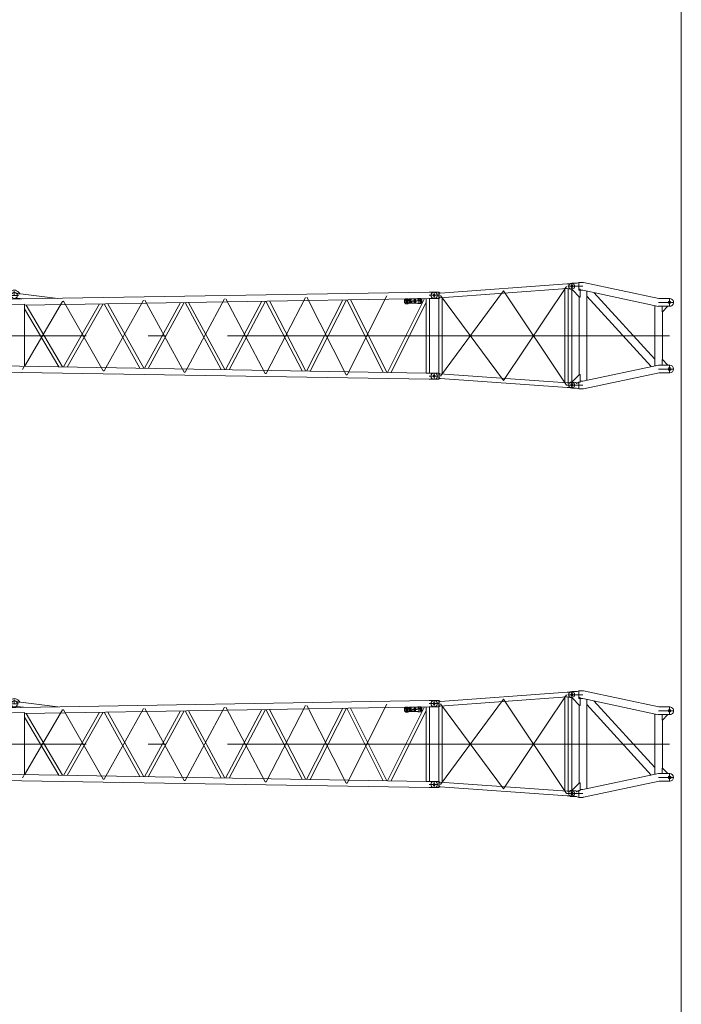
# Model space of a CAD drawing. Extents: x 22073 to 142282, y 6659 to 108851.
# Tile 50 of 68: x 74262 to 88665, y 54468 to 75895. Entities that reach past the tile are written whole.
import ezdxf

# ---------------------------------------------------------------- set-up
doc = ezdxf.new("R2010")
doc.units = 0
doc.header["$LTSCALE"] = 150
doc.header["$MEASUREMENT"] = 0
doc.linetypes.add('CENTER', pattern=[50.5, 30, -9, 2.5, -9])
doc.linetypes.add('HIDDEN', pattern=[12.6, 8.4, -4.2])
doc.layers.add('1', color=7, linetype='Continuous')
doc.layers.add('11', color=7, linetype='Continuous')

# ---------------------------------------------------------------- blocks, each defined once
blk = doc.blocks.new('*G31')
at = {"layer": '11', "color": 7, "linetype": 'Continuous', "lineweight": 9}
for p, q in [((86177, 70146), (83414, 69947)), ((86202, 70145), (86177, 70146)), ((86195, 70093), (86334, 70093)), ((86202, 70145), (86295, 70145)), ((83285, 69965), (83280, 69965)), ((83389, 69965), (83285, 69965)), ((83385, 69830), (83385, 69965)), ((83414, 69947), (83389, 69965)), ((83414, 69947), (83397, 69937)), ((83397, 69937), (83397, 69859)), ((83397, 69859), (83408, 69845)), ((83408, 69845), (86181, 70043)), ((86130, 70051), (86200, 70040)), ((86130, 67994), (86130, 70051)), ((86181, 70043), (86202, 70040)), ((86200, 70040), (86200, 67995)), ((86295, 70040), (86202, 70040)), ((83280, 69830), (83285, 69830)), ((83285, 69830), (83385, 69830)), ((83408, 69845), (83385, 69830)), ((83385, 69830), (83385, 69839)), ((83390, 68203), (83390, 69827)), ((83460, 69848), (83460, 68187)), ((83280, 68205), (83285, 68205)), ((83285, 68205), (83386, 68205)), ((83373, 68205), (83368, 68205)), ((83386, 68205), (83386, 68197)), ((83386, 68205), (83386, 68070)), ((83408, 68191), (83386, 68205)), ((83397, 68177), (83408, 68191)), ((83397, 68099), (83397, 68177)), ((83408, 68191), (86181, 67993)), ((83285, 68070), (83280, 68070)), ((83389, 68070), (83285, 68070)), ((83373, 68070), (83368, 68070)), ((83414, 68089), (83389, 68070)), ((83414, 68089), (83397, 68099)), ((86177, 67889), (83414, 68089)), ((86181, 67993), (86202, 67995)), ((86295, 67995), (86202, 67995)), ((86202, 67890), (86177, 67889)), ((86202, 67890), (86295, 67890))]:
    blk.add_line(p, q, dxfattribs=at)
at = {"layer": '11', "color": 7, "linetype": 'CENTER', "lineweight": 9}
for p, q in [((86165, 70091), (84795, 68040)), ((86285, 70139), (86285, 70046)), ((83358, 69898), (83174, 69898)), ((83285, 69830), (83285, 69965)), ((83368, 69965), (83379, 69965)), ((83425, 68141), (84795, 69996)), ((84795, 68040), (83425, 69893)), ((84795, 69996), (86163, 67945)), ((83373, 69830), (83368, 69830)), ((86285, 69018), (83285, 69018)), ((83285, 68204), (83285, 68071)), ((83357, 68138), (83214, 68138)), ((86190, 67943), (86348, 67943)), ((86213, 67995), (86202, 67995)), ((86285, 67890), (86285, 67995)), ((86202, 67890), (86213, 67890))]:
    blk.add_line(p, q, dxfattribs=at)
at = {"layer": '11', "color": 7, "linetype": 'HIDDEN', "lineweight": 9}
for p, q in [((83397, 69937), (83397, 69859)), ((83397, 68099), (83397, 68177))]:
    blk.add_line(p, q, dxfattribs=at)
at = {"layer": '11', "color": 7, "linetype": 'Continuous', "lineweight": 9}
for centre, radius in [((86285, 70093), 27.5), ((83285, 69898), 25), ((83285, 68138), 25), ((86285, 67943), 27.5)]:
    blk.add_circle(centre, radius, dxfattribs=at)
for centre, radius, start, end in [((86295, 70093), 52.5, -90, 90), ((83280, 69898), 67.5, 90, 180), ((83280, 69898), 67.5, 180, -90), ((83280, 68138), 67.5, 90, 180), ((83280, 68138), 67.5, 180, -90), ((86295, 67943), 52.5, -90, 90)]:
    blk.add_arc(centre, radius, start, end, dxfattribs=at)
blk = doc.blocks.new('*G32')
at = {"layer": '11', "color": 7, "linetype": 'Continuous', "lineweight": 9}
for p, q in [((83285, 61079), (83280, 61079)), ((83389, 61079), (83285, 61079)), ((83385, 60944), (83385, 61079)), ((83414, 61060), (83389, 61079)), ((83408, 60958), (86181, 61156)), ((86177, 61260), (83414, 61060)), ((86130, 61164), (86200, 61153)), ((86130, 59108), (86130, 61164)), ((86202, 61259), (86177, 61260)), ((86181, 61156), (86202, 61154)), ((86195, 61206), (86334, 61206)), ((86200, 61153), (86200, 59109)), ((86202, 61259), (86295, 61259)), ((86295, 61154), (86202, 61154)), ((83280, 60944), (83285, 60944)), ((83285, 60944), (83385, 60944)), ((83408, 60958), (83385, 60944)), ((83385, 60944), (83385, 60952)), ((83390, 59316), (83390, 60940)), ((83414, 61060), (83397, 61050)), ((83397, 61050), (83397, 60972)), ((83397, 60972), (83408, 60958)), ((83460, 60962), (83460, 59301)), ((83280, 59319), (83285, 59319)), ((83285, 59184), (83280, 59184)), ((83285, 59319), (83386, 59319)), ((83389, 59184), (83285, 59184)), ((83373, 59319), (83368, 59319)), ((83373, 59184), (83368, 59184)), ((83386, 59319), (83386, 59310)), ((83386, 59319), (83386, 59184)), ((83408, 59305), (83386, 59319)), ((83414, 59203), (83389, 59184)), ((83397, 59290), (83408, 59305)), ((83397, 59212), (83397, 59290)), ((83414, 59203), (83397, 59212)), ((83408, 59305), (86181, 59106)), ((86177, 59003), (83414, 59203)), ((86202, 59004), (86177, 59003)), ((86181, 59106), (86202, 59109)), ((86295, 59109), (86202, 59109)), ((86202, 59004), (86295, 59004))]:
    blk.add_line(p, q, dxfattribs=at)
at = {"layer": '11', "color": 7, "linetype": 'CENTER', "lineweight": 9}
for p, q in [((83285, 60944), (83285, 61079)), ((83368, 61079), (83379, 61079)), ((83425, 59254), (84795, 61109)), ((86165, 61205), (84795, 59154)), ((84795, 61109), (86163, 59058)), ((86285, 61252), (86285, 61159)), ((83358, 61011), (83174, 61011)), ((83373, 60944), (83368, 60944)), ((84795, 59154), (83425, 61007)), ((86285, 60131), (83285, 60131)), ((83357, 59251), (83214, 59251)), ((83285, 59318), (83285, 59185)), ((86190, 59056), (86348, 59056)), ((86213, 59109), (86202, 59109)), ((86202, 59004), (86213, 59004)), ((86285, 59004), (86285, 59109))]:
    blk.add_line(p, q, dxfattribs=at)
at = {"layer": '11', "color": 7, "linetype": 'HIDDEN', "lineweight": 9}
for p, q in [((83397, 61050), (83397, 60972)), ((83397, 59212), (83397, 59290))]:
    blk.add_line(p, q, dxfattribs=at)
at = {"layer": '11', "color": 7, "linetype": 'Continuous', "lineweight": 9}
for centre, radius in [((86285, 61206), 27.5), ((83285, 61011), 25), ((83285, 59251), 25), ((86285, 59056), 27.5)]:
    blk.add_circle(centre, radius, dxfattribs=at)
for centre, radius, start, end in [((83280, 61011), 67.5, 90, 180), ((86295, 61206), 52.5, -90, 90), ((83280, 61011), 67.5, 180, -90), ((83280, 59251), 67.5, 90, 180), ((83280, 59251), 67.5, 180, -90), ((86295, 59056), 52.5, -90, 90)]:
    blk.add_arc(centre, radius, start, end, dxfattribs=at)
blk = doc.blocks.new('*G85')
at = {"layer": '11', "color": 7, "linetype": 'Continuous', "lineweight": 9}
for p, q in [((86398, 61278), (86432, 61290)), ((86432, 61290), (86432, 61145)), ((86432, 61290), (86526, 61290)), ((86526, 61290), (86538, 61289)), ((88174, 60942), (86538, 61289)), ((86285, 61274), (86280, 61274)), ((86280, 61139), (86285, 61139)), ((86385, 61274), (86285, 61274)), ((86285, 61139), (86295, 61139)), ((86295, 61139), (86295, 61130)), ((86295, 61130), (86451, 60973)), ((86385, 61274), (86398, 61278)), ((86461, 61145), (86432, 61145)), ((86461, 60973), (86461, 61145)), ((86507, 61122), (86461, 61122)), ((86521, 61121), (86507, 61122)), ((86521, 61121), (88172, 60770)), ((86607, 59160), (86607, 61102)), ((86763, 61069), (88088, 59623)), ((86439, 60985), (86439, 59277)), ((86451, 60973), (86461, 60973)), ((88011, 59458), (86607, 60990)), ((87949, 60990), (87949, 60990)), ((88174, 60940), (88248, 60940)), ((88261, 60940), (88248, 60940)), ((88261, 60940), (88412, 60940)), ((88088, 60788), (88088, 59474)), ((88248, 60772), (88170, 60772)), ((88247, 60773), (88247, 60653)), ((88412, 60773), (88247, 60773)), ((88247, 60653), (88252, 60653)), ((88252, 60653), (88367, 60768)), ((88256, 59606), (88256, 60658)), ((88367, 60768), (88367, 60773)), ((88247, 59490), (88247, 59610)), ((88247, 59610), (88252, 59610)), ((88252, 59610), (88367, 59495)), ((88165, 59491), (86522, 59142)), ((88220, 59490), (88165, 59490)), ((88247, 59490), (88220, 59490)), ((88367, 59490), (88247, 59490)), ((88262, 59490), (88412, 59490)), ((88367, 59495), (88367, 59490)), ((86294, 59133), (86452, 59290)), ((86452, 59290), (86462, 59290)), ((86462, 59290), (86462, 59118)), ((86507, 59140), (86462, 59140)), ((86507, 59140), (86522, 59141)), ((86539, 58974), (88182, 59322)), ((88182, 59322), (88247, 59322)), ((88262, 59323), (88247, 59322)), ((88412, 59323), (88262, 59323)), ((86280, 59124), (86285, 59124)), ((86285, 58989), (86280, 58989)), ((86285, 59124), (86290, 59124)), ((86285, 59124), (86295, 59124)), ((86385, 58989), (86285, 58989)), ((86295, 59124), (86294, 59133)), ((86363, 59114), (86295, 59124)), ((86368, 59115), (86363, 59114)), ((86398, 58985), (86385, 58989)), ((86432, 59118), (86398, 59099)), ((86398, 58985), (86432, 58972)), ((86432, 58972), (86432, 59118)), ((86462, 59118), (86432, 59118)), ((86432, 58972), (86525, 58972)), ((86539, 58974), (86525, 58973))]:
    blk.add_line(p, q, dxfattribs=at)
at = {"layer": '11', "color": 7, "linetype": 'CENTER', "lineweight": 9}
for p, q in [((86523, 61206), (86246, 61206)), ((86285, 59056), (86285, 61236)), ((88252, 60856), (88172, 60856)), ((88248, 60856), (88410, 60856)), ((88410, 60946), (88410, 60766)), ((88410, 60856), (88500, 60856)), ((86285, 60131), (88410, 60131)), ((88252, 59406), (88172, 59406)), ((88248, 59406), (88410, 59406)), ((88410, 59496), (88410, 59316)), ((88410, 59406), (88500, 59406)), ((86358, 59056), (86174, 59056)), ((86285, 58989), (86285, 59124)), ((86285, 59123), (86285, 58990)), ((86397, 59056), (86285, 59056)), ((86523, 59056), (86393, 59056))]:
    blk.add_line(p, q, dxfattribs=at)
at = {"layer": '11', "color": 7, "linetype": 'HIDDEN', "lineweight": 9}
for p, q in [((86432, 61145), (86433, 61122)), ((86461, 61122), (86432, 61122)), ((86390, 59094), (86385, 59092))]:
    blk.add_line(p, q, dxfattribs=at)
at = {"layer": '11', "color": 7, "linetype": 'Continuous', "lineweight": 9}
for centre, radius in [((86285, 61206), 25), ((88410, 60856), 27.5), ((88410, 59406), 32.5), ((86285, 59056), 25)]:
    blk.add_circle(centre, radius, dxfattribs=at)
for centre, radius, start, end in [((86280, 61206), 67.3, 89.9918, -179.9968), ((86280, 61206), 67.5, -179.9991, -90.0017), ((88412, 60856), 83.5, -89.9954, 90.0048), ((88412, 59406), 83.5, -89.9954, 89.9965), ((86280, 59056), 67.5, 90.011, -179.9968), ((86280, 59056), 67.5, -179.9991, -89.993), ((86349, 59083), 37.3, 14.4351, 59.3418)]:
    blk.add_arc(centre, radius, start, end, dxfattribs=at)
at = {"layer": '11', "color": 7, "linetype": 'HIDDEN', "lineweight": 9}
for centre, start, end in [((86290, 61206), -89.9892, -82.4283), ((86290, 59056), 82.4357, 90.0109)]:
    blk.add_arc(centre, 67.5, start, end, dxfattribs=at)
blk = doc.blocks.new('*G86')
at = {"layer": '11', "color": 7, "linetype": 'CENTER', "lineweight": 9}
for p, q in [((86523, 70093), (86246, 70093)), ((86285, 67943), (86285, 70123)), ((88252, 69743), (88172, 69743)), ((88248, 69743), (88410, 69743)), ((88410, 69833), (88410, 69653)), ((88410, 69743), (88500, 69743)), ((86285, 69018), (88410, 69018)), ((88410, 68383), (88410, 68203)), ((88252, 68293), (88172, 68293)), ((88248, 68293), (88410, 68293)), ((88410, 68293), (88500, 68293)), ((86358, 67943), (86174, 67943)), ((86285, 67875), (86285, 68010)), ((86285, 68009), (86285, 67876)), ((86397, 67943), (86285, 67943)), ((86523, 67943), (86393, 67943))]:
    blk.add_line(p, q, dxfattribs=at)
at = {"layer": '11', "color": 7, "linetype": 'Continuous', "lineweight": 9}
for p, q in [((86285, 70160), (86280, 70160)), ((86385, 70160), (86285, 70160)), ((86385, 70160), (86398, 70164)), ((86398, 70164), (86432, 70177)), ((86432, 70177), (86432, 70031)), ((86432, 70177), (86526, 70177)), ((86526, 70177), (86538, 70176)), ((88174, 69829), (86538, 70176)), ((86280, 70025), (86285, 70026)), ((86285, 70026), (86295, 70026)), ((86295, 70025), (86295, 70016)), ((86295, 70016), (86451, 69860)), ((86461, 70031), (86432, 70031)), ((86439, 69872), (86439, 68164)), ((86451, 69860), (86461, 69860)), ((86461, 69860), (86461, 70031)), ((86507, 70009), (86461, 70009)), ((86521, 70007), (86507, 70009)), ((86521, 70007), (88172, 69657)), ((86607, 68047), (86607, 69989)), ((88011, 68345), (86607, 69876)), ((86763, 69956), (88088, 68509)), ((87949, 69876), (87949, 69876)), ((88088, 69675), (88088, 68361)), ((88248, 69659), (88170, 69659)), ((88174, 69827), (88248, 69827)), ((88247, 69659), (88247, 69539)), ((88412, 69659), (88247, 69659)), ((88261, 69826), (88248, 69827)), ((88252, 69540), (88367, 69654)), ((88261, 69826), (88412, 69826)), ((88367, 69654), (88367, 69659)), ((88247, 69539), (88252, 69540)), ((88256, 68492), (88256, 69545)), ((88165, 68377), (86522, 68029)), ((88220, 68377), (88165, 68377)), ((88247, 68377), (88220, 68377)), ((88247, 68496), (88252, 68497)), ((88247, 68376), (88247, 68496)), ((88367, 68376), (88247, 68376)), ((88252, 68497), (88367, 68381)), ((88262, 68376), (88412, 68376)), ((88367, 68381), (88367, 68376)), ((86294, 68019), (86452, 68176)), ((86452, 68176), (86462, 68177)), ((86462, 68177), (86462, 68005)), ((86539, 67860), (88182, 68209)), ((88182, 68209), (88247, 68209)), ((88262, 68209), (88247, 68209)), ((88412, 68209), (88262, 68209)), ((86280, 68010), (86285, 68011)), ((86285, 68010), (86290, 68011)), ((86285, 68011), (86295, 68011)), ((86295, 68010), (86294, 68019)), ((86363, 68001), (86295, 68010)), ((86368, 68001), (86363, 68001)), ((86432, 68005), (86398, 67986)), ((86432, 67859), (86432, 68005)), ((86462, 68005), (86432, 68005)), ((86507, 68027), (86462, 68027)), ((86507, 68027), (86522, 68028)), ((86285, 67875), (86280, 67875)), ((86385, 67875), (86285, 67875)), ((86398, 67871), (86385, 67875)), ((86398, 67871), (86432, 67859)), ((86432, 67859), (86525, 67859)), ((86539, 67860), (86525, 67860))]:
    blk.add_line(p, q, dxfattribs=at)
at = {"layer": '11', "color": 7, "linetype": 'HIDDEN', "lineweight": 9}
for p, q in [((86432, 70031), (86433, 70009)), ((86461, 70009), (86432, 70009)), ((86390, 67981), (86385, 67979))]:
    blk.add_line(p, q, dxfattribs=at)
at = {"layer": '11', "color": 7, "linetype": 'Continuous', "lineweight": 9}
for centre, radius in [((86285, 70093), 25), ((88410, 69743), 27.5), ((88410, 68293), 32.5), ((86285, 67943), 25)]:
    blk.add_circle(centre, radius, dxfattribs=at)
for centre, radius, start, end in [((86280, 70093), 67.3, 89.9918, -179.9968), ((86280, 70093), 67.5, -179.9991, -90.0017), ((88412, 69743), 83.5, -89.9954, 90.0048), ((88412, 68293), 83.5, -89.9954, 89.9965), ((86280, 67943), 67.5, 90.011, -179.9968), ((86280, 67943), 67.5, -179.9991, -89.993), ((86349, 67969), 37.3, 14.4351, 59.3418)]:
    blk.add_arc(centre, radius, start, end, dxfattribs=at)
at = {"layer": '11', "color": 7, "linetype": 'HIDDEN', "lineweight": 9}
for centre, start, end in [((86290, 70093), -89.9892, -82.4283), ((86290, 67943), 82.4357, 90.0109)]:
    blk.add_arc(centre, 67.5, start, end, dxfattribs=at)
blk = doc.blocks.new('*G97')
at = {"layer": '11', "color": 7, "linetype": 'Continuous', "lineweight": 9}
for p, q in [((83173, 61078), (73866, 60923)), ((74051, 61075), (73983, 60981)), ((74256, 61059), (74237, 61077)), ((83173, 61078), (83185, 61079)), ((83185, 61079), (83285, 61079)), ((83285, 61079), (83280, 61079)), ((83285, 61079), (83290, 61079)), ((73755, 60924), (73750, 60924)), ((73856, 60924), (73755, 60924)), ((73843, 60924), (73838, 60924)), ((73866, 60923), (73856, 60924)), ((74061, 61018), (73888, 60923)), ((73983, 60981), (73985, 60977)), ((73985, 60977), (73990, 60968)), ((73990, 60968), (74078, 61016)), ((74055, 61014), (74082, 61029)), ((74078, 61016), (74080, 61023)), ((74080, 61023), (74082, 61029)), ((74104, 60927), (74131, 60941)), ((74181, 60951), (74207, 60948)), ((74219, 61049), (74193, 61052)), ((74201, 61041), (74253, 61035)), ((74347, 60931), (74207, 60948)), ((74219, 61049), (75095, 60943)), ((74253, 61035), (74256, 61059)), ((74370, 60798), (83173, 60945)), ((76980, 59421), (77764, 60855)), ((77845, 60856), (77059, 59420)), ((77861, 60856), (78647, 59393)), ((78727, 59392), (77940, 60858)), ((79530, 60884), (78743, 59392)), ((78821, 59390), (79610, 60885)), ((79624, 60886), (80413, 59364)), ((80492, 59362), (79702, 60887)), ((80506, 59362), (81295, 60913)), ((81375, 60915), (80584, 59361)), ((81387, 60915), (82178, 59334)), ((82257, 59333), (81465, 60916)), ((83072, 60943), (82269, 59333)), ((82347, 59332), (83110, 60862)), ((82663, 60937), (82639, 60911)), ((82639, 60911), (82640, 60851)), ((82669, 60917), (82649, 60896)), ((82649, 60896), (82656, 60889)), ((82656, 60889), (82669, 60902)), ((82713, 60937), (82663, 60937)), ((82679, 60917), (82669, 60917)), ((82669, 60902), (82669, 60846)), ((82680, 60846), (82679, 60917)), ((82689, 60902), (82689, 60892)), ((82689, 60872), (82689, 60862)), ((82698, 60855), (82703, 60847)), ((82699, 60892), (82699, 60902)), ((82699, 60862), (82699, 60872)), ((82702, 60907), (82702, 60917)), ((82702, 60877), (82702, 60887)), ((82703, 60847), (82703, 60857)), ((82706, 60917), (82706, 60907)), ((82706, 60887), (82706, 60877)), ((82707, 60857), (82707, 60847)), ((82712, 60855), (82707, 60847)), ((82709, 60902), (82709, 60892)), ((82709, 60872), (82709, 60862)), ((82723, 60927), (82713, 60937)), ((82719, 60892), (82719, 60902)), ((82719, 60862), (82719, 60872)), ((82928, 60931), (82723, 60927)), ((82748, 60918), (82729, 60897)), ((82729, 60897), (82736, 60890)), ((82736, 60890), (82749, 60904)), ((82758, 60918), (82748, 60918)), ((82749, 60904), (82749, 60848)), ((82755, 60853), (82750, 60848)), ((82760, 60848), (82758, 60918)), ((82773, 60918), (82769, 60868)), ((82769, 60868), (82769, 60858)), ((82774, 60863), (82770, 60858)), ((82770, 60858), (82788, 60858)), ((82784, 60918), (82773, 60918)), ((82779, 60868), (82784, 60918)), ((82787, 60868), (82779, 60868)), ((82797, 60879), (82787, 60879)), ((82787, 60879), (82787, 60868)), ((82788, 60858), (82788, 60848)), ((82797, 60869), (82797, 60879)), ((82800, 60869), (82797, 60869)), ((82798, 60848), (82798, 60859)), ((82798, 60859), (82800, 60859)), ((82800, 60859), (82800, 60869)), ((82834, 60889), (82814, 60889)), ((82814, 60889), (82814, 60879)), ((82824, 60884), (82814, 60879)), ((82814, 60879), (82834, 60879)), ((82834, 60879), (82834, 60889)), ((82849, 60905), (82849, 60895)), ((82849, 60875), (82849, 60865)), ((82858, 60858), (82863, 60850)), ((82859, 60895), (82859, 60905)), ((82859, 60865), (82859, 60875)), ((82862, 60909), (82862, 60920)), ((82862, 60879), (82862, 60890)), ((82863, 60850), (82863, 60860)), ((82865, 60920), (82865, 60909)), ((82866, 60890), (82866, 60879)), ((82867, 60860), (82867, 60850)), ((82872, 60858), (82867, 60850)), ((82869, 60905), (82869, 60895)), ((82869, 60875), (82869, 60865)), ((82879, 60895), (82879, 60905)), ((82879, 60865), (82879, 60875)), ((82914, 60891), (82894, 60891)), ((82894, 60891), (82894, 60880)), ((82904, 60886), (82894, 60880)), ((82894, 60880), (82914, 60880)), ((82914, 60880), (82914, 60891)), ((82938, 60942), (82928, 60931)), ((82948, 60922), (82929, 60901)), ((82929, 60901), (82936, 60894)), ((82936, 60894), (82949, 60907)), ((82988, 60942), (82938, 60942)), ((82958, 60922), (82948, 60922)), ((82949, 60907), (82949, 60851)), ((82955, 60856), (82950, 60851)), ((82960, 60851), (82958, 60922)), ((82988, 60922), (82969, 60902)), ((82969, 60902), (82976, 60895)), ((82976, 60895), (82989, 60908)), ((83015, 60918), (82988, 60942)), ((82998, 60922), (82988, 60922)), ((82989, 60908), (82989, 60852)), ((82990, 60831), (83015, 60858)), ((82995, 60857), (82990, 60852)), ((83000, 60852), (82998, 60922)), ((83015, 60858), (83015, 60918)), ((83110, 59319), (83110, 60944)), ((83173, 60945), (83185, 60944)), ((83180, 60944), (83180, 59319)), ((83185, 60944), (83285, 60944)), ((83285, 60944), (83280, 60944)), ((83285, 60944), (83290, 60944)), ((73755, 60789), (73750, 60789)), ((73839, 60789), (73755, 60789)), ((73839, 60789), (73838, 60789)), ((73839, 60807), (74364, 60815)), ((73839, 60789), (73839, 60807)), ((73839, 59474), (73839, 60789)), ((73839, 60789), (73839, 60789)), ((74364, 60815), (74370, 60815)), ((74370, 60815), (74370, 59464)), ((74370, 60798), (74370, 60798)), ((75115, 59452), (74370, 60719)), ((74404, 60799), (75197, 59451)), ((75217, 59450), (75998, 60825)), ((76080, 60827), (75296, 59449)), ((76881, 59423), (76098, 60827)), ((76178, 60828), (76962, 59421)), ((82640, 60851), (82665, 60826)), ((82665, 60826), (82715, 60826)), ((82675, 60851), (82670, 60846)), ((82670, 60846), (82680, 60846)), ((82715, 60826), (82725, 60837)), ((82725, 60837), (82930, 60841)), ((82750, 60848), (82760, 60848)), ((82788, 60848), (82798, 60848)), ((82930, 60841), (82940, 60831)), ((82940, 60831), (82990, 60831)), ((82950, 60851), (82960, 60851)), ((82990, 60852), (83000, 60852)), ((73839, 59474), (73755, 59474)), ((73839, 59474), (73838, 59474)), ((73839, 59474), (73839, 59474)), ((73839, 59473), (73839, 59474)), ((83110, 59319), (73839, 59473)), ((74364, 59465), (74364, 59464)), ((73856, 59339), (73755, 59339)), ((73843, 59339), (73838, 59339)), ((73866, 59340), (73856, 59339)), ((83173, 59185), (73866, 59340)), ((83180, 59319), (83110, 59319)), ((83173, 59185), (83185, 59184)), ((83180, 59319), (83185, 59319)), ((83185, 59319), (83285, 59319)), ((83185, 59184), (83285, 59184))]:
    blk.add_line(p, q, dxfattribs=at)
at = {"layer": '11', "color": 7, "linetype": 'CENTER', "lineweight": 9}
for p, q in [((74145, 61006), (74145, 61104)), ((83285, 61079), (83285, 60944)), ((73684, 60856), (73672, 60856)), ((73755, 60856), (73684, 60856)), ((73755, 60923), (73755, 60790)), ((73867, 60856), (73755, 60856)), ((74057, 61006), (74233, 61006)), ((75195, 60879), (74364, 59464)), ((75207, 60879), (75195, 60879)), ((75219, 60879), (75207, 60879)), ((76077, 59369), (75219, 60879)), ((76101, 59369), (76959, 60908)), ((76983, 60908), (77841, 59340)), ((77865, 59340), (78723, 60937)), ((78747, 60937), (79605, 59311)), ((79629, 59311), (80487, 60967)), ((81369, 59281), (80511, 60967)), ((81393, 59281), (82251, 60996)), ((83397, 61011), (83186, 61011)), ((83285, 60131), (73755, 60131)), ((73828, 59406), (73644, 59406)), ((73755, 59474), (73755, 59339)), ((74354, 59447), (74325, 59399)), ((76089, 59369), (76077, 59369)), ((76089, 59369), (76101, 59369)), ((77841, 59340), (77853, 59340)), ((77853, 59340), (77865, 59340)), ((79605, 59311), (79617, 59311)), ((79617, 59311), (79629, 59311)), ((81381, 59281), (81369, 59281)), ((81381, 59281), (81393, 59281)), ((83358, 59251), (83174, 59251)), ((83214, 59251), (83202, 59251)), ((83285, 59185), (83285, 59318))]:
    blk.add_line(p, q, dxfattribs=at)
at = {"layer": '11', "color": 7, "linetype": 'Continuous', "lineweight": 9}
for points in [[(82702, 60917), (82700, 60916), (82698, 60916), (82696, 60915), (82694, 60913), (82692, 60912), (82691, 60910), (82690, 60908), (82689, 60906), (82689, 60904), (82689, 60902)], [(82689, 60892), (82689, 60891), (82689, 60890), (82689, 60889), (82689, 60888), (82690, 60887), (82690, 60886), (82690, 60886), (82691, 60885), (82691, 60884), (82692, 60883)], [(82689, 60862), (82690, 60860), (82690, 60857), (82691, 60855), (82692, 60854), (82693, 60852), (82695, 60850), (82697, 60849), (82699, 60848), (82701, 60847), (82703, 60847)], [(82699, 60902), (82699, 60902), (82699, 60903), (82699, 60904), (82699, 60904), (82700, 60905), (82700, 60905), (82700, 60905), (82701, 60906), (82701, 60906), (82702, 60907)], [(82702, 60887), (82702, 60888), (82701, 60888), (82701, 60888), (82700, 60889), (82700, 60889), (82700, 60890), (82699, 60890), (82699, 60891), (82699, 60891), (82699, 60892)], [(82699, 60872), (82699, 60872), (82700, 60873), (82700, 60874), (82700, 60874), (82700, 60875), (82700, 60875), (82701, 60876), (82701, 60876), (82702, 60876), (82702, 60877)], [(82703, 60857), (82702, 60858), (82702, 60858), (82701, 60858), (82701, 60859), (82700, 60859), (82700, 60860), (82700, 60860), (82700, 60861), (82700, 60861), (82699, 60862)], [(82719, 60902), (82719, 60904), (82718, 60907), (82717, 60909), (82716, 60910), (82715, 60912), (82713, 60914), (82712, 60915), (82710, 60916), (82708, 60916), (82706, 60917)], [(82706, 60907), (82706, 60906), (82707, 60906), (82707, 60906), (82707, 60905), (82708, 60905), (82708, 60904), (82708, 60904), (82709, 60903), (82709, 60903), (82709, 60902)], [(82709, 60892), (82709, 60891), (82709, 60891), (82709, 60890), (82708, 60890), (82708, 60889), (82708, 60889), (82707, 60888), (82707, 60888), (82707, 60888), (82706, 60887)], [(82706, 60877), (82707, 60876), (82707, 60876), (82708, 60876), (82708, 60875), (82708, 60875), (82709, 60874), (82709, 60874), (82709, 60873), (82709, 60873), (82709, 60872)], [(82709, 60862), (82709, 60862), (82709, 60861), (82709, 60860), (82709, 60860), (82709, 60859), (82708, 60859), (82708, 60858), (82708, 60858), (82707, 60858), (82707, 60857)], [(82719, 60872), (82719, 60873), (82719, 60874), (82719, 60875), (82719, 60876), (82719, 60877), (82718, 60877), (82718, 60878), (82718, 60879), (82717, 60880), (82717, 60881)], [(82862, 60920), (82860, 60919), (82858, 60918), (82856, 60917), (82854, 60916), (82852, 60915), (82851, 60913), (82850, 60911), (82849, 60909), (82849, 60907), (82849, 60905)], [(82849, 60895), (82849, 60894), (82849, 60893), (82849, 60892), (82849, 60891), (82850, 60890), (82850, 60889), (82850, 60889), (82851, 60888), (82851, 60887), (82852, 60886)], [(82849, 60865), (82849, 60862), (82850, 60860), (82851, 60858), (82852, 60856), (82853, 60855), (82855, 60853), (82857, 60852), (82859, 60851), (82861, 60850), (82863, 60850)], [(82859, 60905), (82859, 60905), (82859, 60906), (82859, 60906), (82859, 60907), (82860, 60907), (82860, 60908), (82860, 60908), (82861, 60909), (82861, 60909), (82862, 60909)], [(82862, 60890), (82862, 60890), (82861, 60891), (82861, 60891), (82860, 60892), (82860, 60892), (82860, 60893), (82859, 60893), (82859, 60894), (82859, 60894), (82859, 60895)], [(82859, 60875), (82859, 60875), (82860, 60876), (82860, 60876), (82860, 60877), (82860, 60877), (82860, 60878), (82861, 60878), (82861, 60879), (82862, 60879), (82862, 60879)], [(82863, 60860), (82862, 60860), (82862, 60861), (82861, 60861), (82861, 60862), (82860, 60862), (82860, 60863), (82860, 60863), (82860, 60864), (82860, 60864), (82859, 60865)], [(82879, 60905), (82879, 60907), (82878, 60909), (82877, 60911), (82876, 60913), (82875, 60915), (82873, 60916), (82872, 60918), (82870, 60919), (82868, 60919), (82865, 60920)], [(82865, 60909), (82866, 60909), (82867, 60909), (82867, 60909), (82867, 60908), (82868, 60908), (82868, 60907), (82868, 60907), (82869, 60906), (82869, 60905), (82869, 60905)], [(82869, 60895), (82869, 60894), (82869, 60894), (82869, 60893), (82868, 60893), (82868, 60892), (82868, 60892), (82867, 60891), (82867, 60891), (82867, 60891), (82866, 60890)], [(82866, 60879), (82867, 60879), (82867, 60879), (82868, 60879), (82868, 60878), (82868, 60878), (82869, 60877), (82869, 60877), (82869, 60876), (82869, 60875), (82869, 60875)], [(82869, 60865), (82869, 60864), (82869, 60864), (82869, 60863), (82869, 60863), (82869, 60862), (82868, 60862), (82868, 60861), (82868, 60861), (82867, 60861), (82867, 60860)], [(82879, 60875), (82879, 60876), (82879, 60877), (82879, 60878), (82879, 60879), (82879, 60879), (82878, 60880), (82878, 60881), (82878, 60882), (82877, 60883), (82877, 60883)], [(73760, 60789), (73761, 60789), (73762, 60789), (73763, 60789), (73764, 60789), (73765, 60789), (73765, 60789), (73766, 60789), (73767, 60789), (73768, 60789), (73769, 60789)]]:
    blk.add_lwpolyline(points, dxfattribs=at)
for centre, radius in [((74145, 61006), 66.5), ((73755, 60856), 27.5), ((83285, 61011), 25), ((73755, 59406), 32.5), ((83285, 59251), 25)]:
    blk.add_circle(centre, radius, dxfattribs=at)
for centre, radius, start, end in [((74145, 61006), 116, 37.1514, 143.8203), ((74144, 61006), 66.5, 43.361, 159.5454), ((83290, 61011), 67.5, 82.4318, 90.0021), ((83290, 61011), 67.5, 0, 89.9948), ((73750, 60856), 67.5, 90, 180), ((73750, 60856), 67.5, 180, -89.9974), ((74144, 61006), 66.5, 31.5347, 43.3639), ((82704, 60872), 15, 147.2667, 179.9992), ((82689, 60882), 3, -32.722, 34.7238), ((82704, 60862), 15, -81.2984, -0.0021), ((82719, 60882), 3.01, 147.229, -145.2283), ((82704, 60892), 15, -32.7206, -0.0008), ((82864, 60875), 15, 147.292, 179.9992), ((82849, 60885), 3, -32.722, 34.7238), ((82864, 60865), 15, -81.2967, -0.0021), ((82879, 60885), 3, 147.2639, -145.2283), ((82864, 60895), 15, -32.7277, -0.0008), ((83290, 61011), 67.5, -90, -0.0052), ((83290, 61011), 67.5, -90, -82.4293), ((73750, 59406), 67.5, 90, -179.9819), ((73750, 59406), 67.5, 180, -85.7646), ((83290, 59251), 67.5, -94.2406, -0.0052), ((83290, 59251), 67.5, 0, 89.9948)]:
    blk.add_arc(centre, radius, start, end, dxfattribs=at)
blk = doc.blocks.new('*G98')
at = {"layer": '11', "color": 7, "linetype": 'Continuous', "lineweight": 9}
for p, q in [((83173, 69964), (73866, 69810)), ((74061, 69904), (73888, 69810)), ((74051, 69962), (73983, 69868)), ((73983, 69868), (73985, 69863)), ((73985, 69863), (73990, 69855)), ((73990, 69855), (74078, 69903)), ((74055, 69901), (74082, 69916)), ((74078, 69903), (74080, 69910)), ((74080, 69910), (74082, 69916)), ((74219, 69935), (74193, 69938)), ((74201, 69928), (74253, 69921)), ((74219, 69935), (75095, 69830)), ((74256, 69945), (74237, 69963)), ((74253, 69921), (74256, 69945)), ((83173, 69964), (83185, 69965)), ((83185, 69965), (83285, 69965)), ((83285, 69965), (83280, 69965)), ((83285, 69965), (83290, 69965)), ((73755, 69810), (73750, 69810)), ((73755, 69675), (73750, 69675)), ((73856, 69810), (73755, 69810)), ((73839, 69675), (73755, 69675)), ((73843, 69810), (73838, 69810)), ((73839, 69675), (73838, 69675)), ((73839, 69694), (74364, 69702)), ((73839, 69675), (73839, 69694)), ((73839, 68360), (73839, 69675)), ((73839, 69675), (73839, 69675)), ((73866, 69810), (73856, 69810)), ((74104, 69813), (74131, 69828)), ((74181, 69837), (74207, 69834)), ((74347, 69818), (74207, 69834)), ((74364, 69702), (74370, 69702)), ((74370, 69685), (83173, 69831)), ((74370, 69702), (74370, 68351)), ((74370, 69685), (74370, 69685)), ((74404, 69685), (75197, 68337)), ((75217, 68337), (75998, 69712)), ((76080, 69713), (75296, 68336)), ((76881, 68309), (76098, 69714)), ((76178, 69715), (76962, 68308)), ((76980, 68308), (77764, 69741)), ((77845, 69743), (77059, 68306)), ((77861, 69743), (78647, 68280)), ((78727, 68279), (77940, 69744)), ((79530, 69771), (78743, 68278)), ((78821, 68277), (79610, 69772)), ((79624, 69772), (80413, 68250)), ((80492, 68249), (79702, 69774)), ((80506, 68249), (81295, 69800)), ((81375, 69801), (80584, 68248)), ((81387, 69802), (82178, 68221)), ((82257, 68220), (81465, 69803)), ((83072, 69830), (82269, 68220)), ((82347, 68218), (83110, 69749)), ((82663, 69824), (82639, 69797)), ((82639, 69797), (82640, 69737)), ((82640, 69737), (82665, 69713)), ((82669, 69803), (82649, 69783)), ((82649, 69783), (82656, 69776)), ((82656, 69776), (82669, 69789)), ((82713, 69824), (82663, 69824)), ((82665, 69713), (82715, 69713)), ((82679, 69803), (82669, 69803)), ((82669, 69789), (82669, 69733)), ((82675, 69738), (82670, 69733)), ((82670, 69733), (82680, 69733)), ((82680, 69733), (82679, 69803)), ((82689, 69789), (82689, 69778)), ((82689, 69759), (82689, 69748)), ((82698, 69742), (82703, 69734)), ((82699, 69779), (82699, 69789)), ((82699, 69749), (82699, 69759)), ((82702, 69793), (82702, 69803)), ((82702, 69763), (82702, 69774)), ((82703, 69734), (82703, 69744)), ((82706, 69804), (82706, 69793)), ((82706, 69774), (82706, 69763)), ((82707, 69744), (82707, 69734)), ((82712, 69742), (82707, 69734)), ((82709, 69789), (82709, 69779)), ((82709, 69759), (82709, 69749)), ((82723, 69814), (82713, 69824)), ((82715, 69713), (82725, 69724)), ((82719, 69779), (82719, 69789)), ((82719, 69749), (82719, 69759)), ((82928, 69818), (82723, 69814)), ((82725, 69724), (82930, 69728)), ((82748, 69805), (82729, 69784)), ((82729, 69784), (82736, 69777)), ((82736, 69777), (82749, 69790)), ((82758, 69805), (82748, 69805)), ((82749, 69790), (82749, 69734)), ((82755, 69740), (82750, 69734)), ((82750, 69734), (82760, 69734)), ((82760, 69734), (82758, 69805)), ((82773, 69805), (82769, 69755)), ((82769, 69755), (82769, 69745)), ((82774, 69750), (82770, 69745)), ((82770, 69745), (82788, 69745)), ((82784, 69805), (82773, 69805)), ((82779, 69755), (82784, 69805)), ((82787, 69755), (82779, 69755)), ((82797, 69765), (82787, 69765)), ((82787, 69765), (82787, 69755)), ((82788, 69745), (82788, 69735)), ((82788, 69735), (82798, 69735)), ((82797, 69755), (82797, 69765)), ((82800, 69755), (82797, 69755)), ((82798, 69735), (82798, 69745)), ((82798, 69745), (82800, 69745)), ((82800, 69745), (82800, 69755)), ((82834, 69776), (82814, 69776)), ((82814, 69776), (82814, 69766)), ((82824, 69771), (82814, 69766)), ((82814, 69766), (82834, 69766)), ((82834, 69766), (82834, 69776)), ((82849, 69791), (82849, 69781)), ((82849, 69761), (82849, 69751)), ((82858, 69744), (82863, 69737)), ((82859, 69781), (82859, 69791)), ((82859, 69751), (82859, 69761)), ((82862, 69796), (82862, 69806)), ((82862, 69766), (82862, 69777)), ((82863, 69737), (82863, 69747)), ((82865, 69806), (82865, 69796)), ((82866, 69777), (82866, 69766)), ((82867, 69747), (82867, 69737)), ((82872, 69745), (82867, 69737)), ((82869, 69791), (82869, 69782)), ((82869, 69761), (82869, 69752)), ((82879, 69781), (82879, 69792)), ((82879, 69751), (82879, 69762)), ((82914, 69777), (82894, 69777)), ((82894, 69777), (82894, 69767)), ((82904, 69772), (82894, 69767)), ((82894, 69767), (82914, 69767)), ((82914, 69767), (82914, 69777)), ((82938, 69829), (82928, 69818)), ((82948, 69808), (82929, 69788)), ((82929, 69788), (82936, 69781)), ((82930, 69728), (82940, 69718)), ((82936, 69781), (82949, 69794)), ((82988, 69829), (82938, 69829)), ((82940, 69718), (82990, 69718)), ((82958, 69808), (82948, 69808)), ((82949, 69794), (82949, 69738)), ((82955, 69743), (82950, 69738)), ((82950, 69738), (82960, 69738)), ((82960, 69738), (82958, 69808)), ((82988, 69809), (82969, 69788)), ((82969, 69788), (82976, 69781)), ((82976, 69781), (82989, 69795)), ((83015, 69804), (82988, 69829)), ((82998, 69809), (82988, 69809)), ((82989, 69795), (82989, 69739)), ((82995, 69744), (82990, 69739)), ((82990, 69718), (83015, 69744)), ((82990, 69739), (83000, 69739)), ((83000, 69739), (82998, 69809)), ((83015, 69744), (83015, 69804)), ((83110, 68206), (83110, 69830)), ((83173, 69831), (83185, 69830)), ((83180, 69830), (83180, 68206)), ((83185, 69830), (83285, 69830)), ((83285, 69830), (83280, 69830)), ((83285, 69830), (83290, 69830)), ((75115, 68339), (74370, 69606)), ((73839, 68360), (73755, 68360)), ((73839, 68360), (73838, 68360)), ((73839, 68360), (73839, 68360)), ((83110, 68206), (73839, 68360)), ((73839, 68360), (73839, 68360)), ((73856, 68225), (73755, 68225)), ((73843, 68225), (73838, 68225)), ((73866, 68226), (73856, 68225)), ((83173, 68071), (73866, 68226)), ((74364, 68351), (74364, 68351)), ((83180, 68206), (83110, 68206)), ((83180, 68206), (83185, 68205)), ((83185, 68205), (83285, 68205)), ((83173, 68071), (83185, 68070)), ((83185, 68070), (83285, 68070))]:
    blk.add_line(p, q, dxfattribs=at)
at = {"layer": '11', "color": 7, "linetype": 'CENTER', "lineweight": 9}
for p, q in [((74057, 69893), (74233, 69893)), ((74145, 69893), (74145, 69990)), ((79629, 68197), (80487, 69853)), ((81369, 68168), (80511, 69854)), ((81393, 68168), (82251, 69883)), ((83397, 69898), (83186, 69898)), ((83285, 69965), (83285, 69830)), ((73684, 69743), (73672, 69743)), ((73755, 69743), (73684, 69743)), ((73755, 69809), (73755, 69676)), ((73867, 69743), (73755, 69743)), ((75195, 69765), (74364, 68351)), ((75207, 69765), (75195, 69765)), ((75219, 69766), (75207, 69766)), ((76077, 68256), (75219, 69766)), ((76101, 68256), (76959, 69794)), ((76983, 69795), (77841, 68227)), ((77865, 68227), (78723, 69824)), ((78747, 69824), (79605, 68197)), ((83285, 69018), (73755, 69018)), ((73755, 68360), (73755, 68225)), ((73828, 68293), (73644, 68293)), ((74354, 68334), (74325, 68285)), ((76089, 68256), (76077, 68256)), ((76089, 68256), (76101, 68256)), ((77841, 68227), (77853, 68227)), ((77853, 68227), (77865, 68227)), ((79605, 68197), (79617, 68197)), ((79617, 68197), (79629, 68197)), ((81381, 68168), (81369, 68168)), ((81381, 68168), (81393, 68168)), ((83285, 68071), (83285, 68204)), ((83358, 68138), (83174, 68138)), ((83214, 68138), (83202, 68138))]:
    blk.add_line(p, q, dxfattribs=at)
at = {"layer": '11', "color": 7, "linetype": 'Continuous', "lineweight": 9}
for points in [[(73760, 69675), (73761, 69675), (73762, 69675), (73763, 69675), (73764, 69675), (73765, 69675), (73765, 69675), (73766, 69675), (73767, 69675), (73768, 69675), (73769, 69675)], [(82702, 69803), (82700, 69803), (82698, 69802), (82696, 69801), (82694, 69800), (82692, 69798), (82691, 69797), (82690, 69795), (82689, 69793), (82689, 69791), (82689, 69789)], [(82689, 69778), (82689, 69777), (82689, 69777), (82689, 69776), (82689, 69775), (82690, 69774), (82690, 69773), (82690, 69772), (82691, 69772), (82691, 69771), (82692, 69770)], [(82689, 69748), (82690, 69746), (82690, 69744), (82691, 69742), (82692, 69740), (82693, 69738), (82695, 69737), (82697, 69736), (82699, 69735), (82701, 69734), (82703, 69734)], [(82699, 69789), (82699, 69789), (82699, 69790), (82699, 69790), (82699, 69791), (82700, 69791), (82700, 69792), (82700, 69792), (82701, 69793), (82701, 69793), (82702, 69793)], [(82702, 69774), (82702, 69774), (82701, 69775), (82701, 69775), (82700, 69775), (82700, 69776), (82700, 69776), (82699, 69777), (82699, 69777), (82699, 69778), (82699, 69779)], [(82699, 69759), (82699, 69759), (82700, 69760), (82700, 69760), (82700, 69761), (82700, 69761), (82700, 69762), (82701, 69762), (82701, 69763), (82702, 69763), (82702, 69763)], [(82703, 69744), (82702, 69744), (82702, 69745), (82701, 69745), (82701, 69745), (82700, 69746), (82700, 69746), (82700, 69747), (82700, 69747), (82700, 69748), (82699, 69749)], [(82719, 69789), (82719, 69791), (82718, 69793), (82717, 69795), (82716, 69797), (82715, 69799), (82713, 69800), (82712, 69801), (82710, 69802), (82708, 69803), (82706, 69804)], [(82706, 69793), (82706, 69793), (82707, 69793), (82707, 69792), (82707, 69792), (82708, 69791), (82708, 69791), (82708, 69790), (82709, 69790), (82709, 69789), (82709, 69789)], [(82709, 69779), (82709, 69778), (82709, 69778), (82709, 69777), (82708, 69777), (82708, 69776), (82708, 69776), (82707, 69775), (82707, 69775), (82707, 69774), (82706, 69774)], [(82706, 69763), (82707, 69763), (82707, 69763), (82708, 69762), (82708, 69762), (82708, 69761), (82709, 69761), (82709, 69760), (82709, 69760), (82709, 69759), (82709, 69759)], [(82709, 69749), (82709, 69748), (82709, 69748), (82709, 69747), (82709, 69747), (82709, 69746), (82708, 69746), (82708, 69745), (82708, 69745), (82707, 69744), (82707, 69744)], [(82719, 69759), (82719, 69760), (82719, 69761), (82719, 69762), (82719, 69762), (82719, 69763), (82718, 69764), (82718, 69765), (82718, 69766), (82717, 69766), (82717, 69767)], [(82862, 69806), (82860, 69806), (82858, 69805), (82856, 69804), (82854, 69803), (82852, 69801), (82851, 69800), (82850, 69798), (82849, 69796), (82849, 69794), (82849, 69791)], [(82849, 69781), (82849, 69780), (82849, 69779), (82849, 69779), (82849, 69778), (82850, 69777), (82850, 69776), (82850, 69775), (82851, 69774), (82851, 69774), (82852, 69773)], [(82849, 69751), (82849, 69749), (82850, 69747), (82851, 69745), (82852, 69743), (82853, 69741), (82855, 69740), (82857, 69739), (82859, 69738), (82861, 69737), (82863, 69737)], [(82859, 69791), (82859, 69792), (82859, 69793), (82859, 69793), (82859, 69794), (82860, 69794), (82860, 69795), (82860, 69795), (82861, 69795), (82861, 69796), (82862, 69796)], [(82862, 69777), (82862, 69777), (82861, 69777), (82861, 69778), (82860, 69778), (82860, 69779), (82860, 69779), (82859, 69780), (82859, 69780), (82859, 69781), (82859, 69781)], [(82859, 69761), (82859, 69762), (82860, 69763), (82860, 69763), (82860, 69764), (82860, 69764), (82860, 69765), (82861, 69765), (82861, 69765), (82862, 69766), (82862, 69766)], [(82863, 69747), (82862, 69747), (82862, 69747), (82861, 69748), (82861, 69748), (82860, 69749), (82860, 69749), (82860, 69750), (82860, 69750), (82860, 69751), (82859, 69751)], [(82879, 69792), (82879, 69794), (82878, 69796), (82877, 69798), (82876, 69800), (82875, 69802), (82873, 69803), (82872, 69804), (82870, 69805), (82868, 69806), (82865, 69806)], [(82865, 69796), (82866, 69796), (82867, 69796), (82867, 69795), (82867, 69795), (82868, 69794), (82868, 69794), (82868, 69793), (82869, 69793), (82869, 69792), (82869, 69791)], [(82869, 69782), (82869, 69781), (82869, 69780), (82869, 69780), (82868, 69779), (82868, 69779), (82868, 69778), (82867, 69778), (82867, 69778), (82867, 69777), (82866, 69777)], [(82866, 69766), (82867, 69766), (82867, 69766), (82868, 69765), (82868, 69765), (82868, 69764), (82869, 69764), (82869, 69763), (82869, 69763), (82869, 69762), (82869, 69761)], [(82869, 69752), (82869, 69751), (82869, 69750), (82869, 69750), (82869, 69749), (82869, 69749), (82868, 69748), (82868, 69748), (82868, 69748), (82867, 69747), (82867, 69747)], [(82879, 69762), (82879, 69763), (82879, 69764), (82879, 69764), (82879, 69765), (82879, 69766), (82878, 69767), (82878, 69768), (82878, 69769), (82877, 69769), (82877, 69770)]]:
    blk.add_lwpolyline(points, dxfattribs=at)
for centre, radius in [((74145, 69893), 66.5), ((83285, 69898), 25), ((73755, 69743), 27.5), ((73755, 68293), 32.5), ((83285, 68138), 25)]:
    blk.add_circle(centre, radius, dxfattribs=at)
for centre, radius, start, end in [((74145, 69893), 116, 37.1514, 143.8203), ((74144, 69893), 66.5, 43.361, 159.5454), ((74144, 69893), 66.5, 31.5347, 43.3639), ((83290, 69898), 67.5, 82.4318, 90.0021), ((83290, 69898), 67.5, 0, 89.9948), ((83290, 69898), 67.5, -90, -0.0052), ((73750, 69743), 67.5, 90, 180), ((73750, 69743), 67.5, 180, -89.9974), ((82704, 69759), 15, 147.2667, 179.9992), ((82689, 69768), 3, -32.722, 34.7238), ((82704, 69749), 15, -81.2984, -0.0021), ((82719, 69769), 3.01, 147.229, -145.2283), ((82704, 69779), 15, -32.7206, -0.0008), ((82864, 69761), 15, 147.292, 179.9992), ((82849, 69771), 3, -32.722, 34.7238), ((82864, 69751), 15, -81.2967, -0.0021), ((82879, 69772), 3, 147.2639, -145.2283), ((82864, 69781), 15, -32.7277, -0.0008), ((83290, 69898), 67.5, -90, -82.4293), ((73750, 68293), 67.5, 90, -179.9819), ((73750, 68293), 67.5, 180, -85.7646), ((83290, 68138), 67.5, 0, 89.9948), ((83290, 68138), 67.5, -94.2406, -0.0052)]:
    blk.add_arc(centre, radius, start, end, dxfattribs=at)

msp = doc.modelspace()

# ---------------------------------------------------------------- linework, layer by layer
at = {"layer": '1', "color": 7, "linetype": 'Continuous', "lineweight": 9}
msp.add_line((88665.12545, 94434.47334), (88665.12545, 23136.66667), dxfattribs=at)

# ---------------------------------------------------------------- block references
at = {"color": 7, "linetype": 'Continuous', "lineweight": 9}
for name in ['*G31', '*G86', '*G98', '*G85', '*G97', '*G32']:
    msp.add_blockref(name, (0, 0), dxfattribs=at)

doc.saveas('drawing.dxf')
